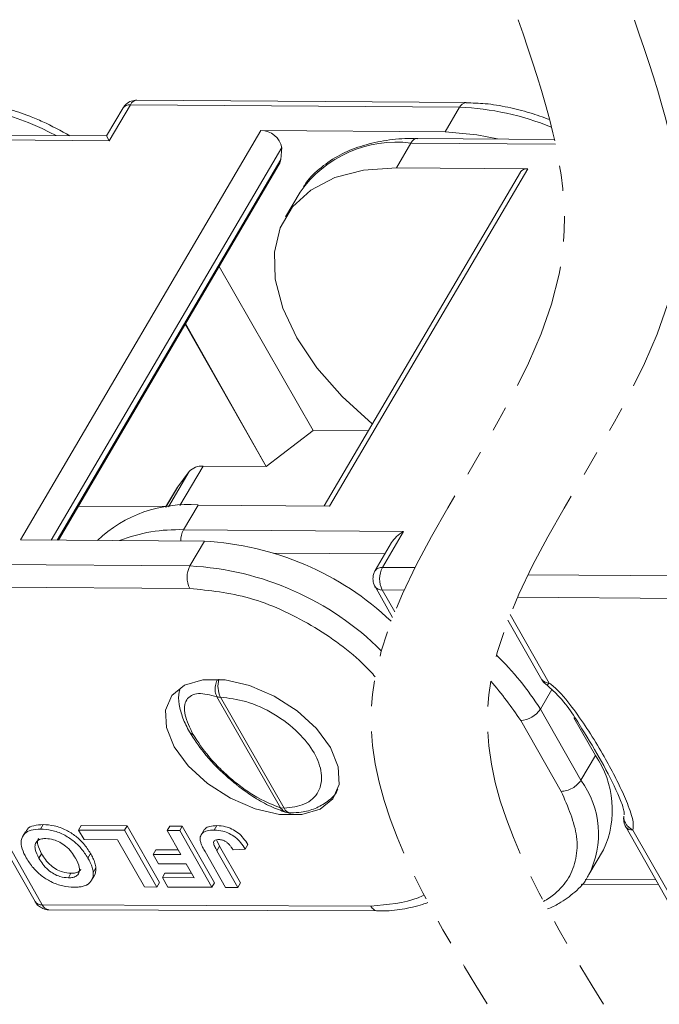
# Model space of a CAD drawing. Header units: millimetres. Extents: x 3188 to 3546, y -304 to -51.
# Tile 22 of 27: x 3433 to 3449, y -113 to -88. Entities that reach past the tile are written whole.
import ezdxf

# ---------------------------------------------------------------- set-up
doc = ezdxf.new("R2010")
doc.units = ezdxf.units.MM
doc.linetypes.add('PHANTOM2', pattern=[31.75, 15.875, -3.175, 3.175, -3.175, 3.175, -3.175])

msp = doc.modelspace()

# ---------------------------------------------------------------- linework, layer by layer
at = {"color": 7, "linetype": 'Continuous', "lineweight": 15}
for p, q in [((3444.011, -90.497), (3435.768, -90.434)), ((3435.42, -90.631), (3435.007, -91.333)), ((3435.074, -91.451), (3435.604, -90.55)), ((3435.604, -90.55), (3443.847, -90.613)), ((3443.847, -90.613), (3443.483, -91.233)), ((3438.872, -91.197), (3432.849, -101.446)), ((3438.872, -91.197), (3443.483, -91.233)), ((3429.564, -91.409), (3435.074, -91.451)), ((3435.007, -91.333), (3429.728, -91.293)), ((3435.074, -91.451), (3435.007, -91.333)), ((3446.223, -91.419), (3442.791, -91.393)), ((3442.791, -91.393), (3442.797, -91.393)), ((3433.621, -101.452), (3439.397, -91.625)), ((3439.397, -91.625), (3439.369, -91.923)), ((3442.263, -92.128), (3442.627, -91.509)), ((3442.627, -91.509), (3446.248, -91.537)), ((3439.369, -91.923), (3433.767, -101.453)), ((3433.8, -101.453), (3439.332, -92.041)), ((3440.589, -100.6), (3445.554, -92.154)), ((3445.554, -92.154), (3442.263, -92.128)), ((3445.37, -92.235), (3440.454, -100.599)), ((3439.853, -92.738), (3439.489, -93.358)), ((3440.184, -98.713), (3437.829, -94.598)), ((3439.005, -99.611), (3436.976, -96.049)), ((3439.007, -99.607), (3436.986, -96.032)), ((3440.184, -98.713), (3439.007, -99.607)), ((3441.558, -98.721), (3440.184, -98.713)), ((3436.844, -100.591), (3437.425, -99.602)), ((3437.425, -99.602), (3439.005, -99.611)), ((3439.005, -99.611), (3439.007, -99.607)), ((3437.077, -99.739), (3436.557, -100.622)), ((3436.789, -100.118), (3437.077, -99.739)), ((3436.781, -100.131), (3436.486, -100.633)), ((3436.487, -100.632), (3436.789, -100.118)), ((3436.789, -100.118), (3436.781, -100.131)), ((3434.297, -100.607), (3436.496, -100.615)), ((3436.934, -101.195), (3437.298, -100.575)), ((3437.298, -100.575), (3440.589, -100.6)), ((3442.445, -101.237), (3436.934, -101.195)), ((3441.915, -102.138), (3442.445, -101.237)), ((3437.459, -101.481), (3432.849, -101.446)), ((3437.459, -101.481), (3437.095, -102.101)), ((3442.144, -101.517), (3441.731, -102.219)), ((3439.191, -101.778), (3441.978, -101.799)), ((3437.095, -102.101), (3428.852, -102.038)), ((3442.731, -102.144), (3441.915, -102.138)), ((3453.11, -102.378), (3445.559, -102.32)), ((3437.091, -102.666), (3428.848, -102.603)), ((3441.729, -102.62), (3442.168, -103.391)), ((3441.911, -102.703), (3442.223, -103.252)), ((3442.459, -102.708), (3441.911, -102.703)), ((3453.106, -102.944), (3445.294, -102.884)), ((3445.112, -103.318), (3446.089, -105.034)), ((3445.057, -103.458), (3445.907, -104.95)), ((3445.869, -105.689), (3446.157, -105.199)), ((3437.77, -105.375), (3439.363, -108.158)), ((3437.858, -105.387), (3439.45, -108.17)), ((3446.883, -107.468), (3445.869, -105.689)), ((3446.39, -107.747), (3445.377, -105.969)), ((3447.247, -106.849), (3446.709, -105.904)), ((3447.247, -106.849), (3446.883, -107.468)), ((3439.45, -108.17), (3439.363, -108.158)), ((3431.99, -108.355), (3433.216, -110.508)), ((3432.172, -108.438), (3433.398, -110.591)), ((3447.96, -108.375), (3447.952, -108.431)), ((3433.354, -108.691), (3433.42, -108.579)), ((3434.308, -108.715), (3434.374, -108.602)), ((3434.308, -108.715), (3435.458, -108.722)), ((3434.443, -108.952), (3434.308, -108.715)), ((3434.374, -108.602), (3435.524, -108.609)), ((3435.524, -108.609), (3435.458, -108.722)), ((3435.458, -108.722), (3436.267, -110.142)), ((3435.524, -108.609), (3436.333, -110.03)), ((3436.524, -108.728), (3436.59, -108.615)), ((3436.524, -108.728), (3436.838, -108.729)), ((3436.867, -109.329), (3436.524, -108.728)), ((3436.59, -108.615), (3436.904, -108.617)), ((3436.904, -108.617), (3436.838, -108.729)), ((3436.838, -108.729), (3437.647, -110.15)), ((3436.904, -108.617), (3437.713, -110.037)), ((3437.462, -108.695), (3437.396, -108.808)), ((3437.77, -108.604), (3437.704, -108.716)), ((3448.005, -108.632), (3449.231, -110.785)), ((3448.187, -108.715), (3449.413, -110.868)), ((3432.975, -108.756), (3432.909, -108.869)), ((3435.279, -108.957), (3434.443, -108.952)), ((3435.953, -110.14), (3435.279, -108.957)), ((3437.772, -108.977), (3437.838, -109.122)), ((3436.243, -109.212), (3436.177, -109.325)), ((3436.243, -109.212), (3436.802, -109.215)), ((3437.772, -109.234), (3437.838, -109.122)), ((3437.772, -109.234), (3438.295, -110.154)), ((3437.838, -109.122), (3438.362, -110.041)), ((3438.174, -109.209), (3438.477, -109.193)), ((3438.544, -109.08), (3438.477, -109.193)), ((3447.086, -109.83), (3447.45, -109.21)), ((3433.314, -109.422), (3433.38, -109.31)), ((3434.606, -109.303), (3434.54, -109.416)), ((3436.311, -109.561), (3436.177, -109.325)), ((3436.177, -109.325), (3436.867, -109.329)), ((3437.982, -110.152), (3437.472, -109.256)), ((3434.739, -109.664), (3434.673, -109.777)), ((3437.002, -109.565), (3436.311, -109.561)), ((3437.199, -109.911), (3437.002, -109.565)), ((3434.05, -109.912), (3434.116, -109.799)), ((3434.632, -109.973), (3434.699, -109.86)), ((3436.47, -109.794), (3436.404, -109.907)), ((3436.539, -110.144), (3436.404, -109.907)), ((3436.404, -109.907), (3437.199, -109.911)), ((3436.47, -109.794), (3437.134, -109.798)), ((3448.763, -109.963), (3446.992, -109.956)), ((3436.267, -110.142), (3435.953, -110.14)), ((3436.333, -110.03), (3436.267, -110.142)), ((3437.647, -110.15), (3436.539, -110.144)), ((3437.713, -110.037), (3437.647, -110.15)), ((3438.295, -110.154), (3437.982, -110.152)), ((3438.362, -110.041), (3438.295, -110.154)), ((3446.893, -110.074), (3448.83, -110.081)), ((3441.624, -110.622), (3433.398, -110.591)), ((3433.562, -110.71), (3441.789, -110.74))]:
    msp.add_line(p, q, dxfattribs=at)
at = {"color": 7, "linetype": 'Continuous', "lineweight": 15, "flags": 128}
for points in [[(3443.483, -91.233), (3444.279, -91.302), (3444.792, -91.408)], [(3442.627, -91.509), (3442.662, -91.459), (3442.703, -91.423), (3442.746, -91.4), (3442.791, -91.393), (3442.791, -91.393)], [(3442.263, -92.128), (3441.443, -92.187), (3440.722, -92.375), (3440.121, -92.686), (3439.661, -93.11), (3439.353, -93.636), (3439.209, -94.246), (3439.232, -94.922), (3439.421, -95.644), (3439.771, -96.389), (3440.271, -97.136), (3440.906, -97.86), (3441.656, -98.54), (3441.661, -98.545)], [(3440.614, -106.651), (3440.808, -107.131), (3440.828, -107.571), (3440.673, -107.936), (3440.353, -108.195), (3439.897, -108.329), (3439.34, -108.326), (3438.727, -108.186), (3438.109, -107.921), (3437.535, -107.552), (3437.052, -107.11), (3436.7, -106.629), (3436.505, -106.149), (3436.485, -105.709), (3436.641, -105.345), (3436.96, -105.085), (3437.417, -104.951), (3437.974, -104.954), (3438.586, -105.094), (3439.205, -105.359), (3439.778, -105.728), (3440.261, -106.171), (3440.614, -106.651)]]:
    msp.add_lwpolyline(points, dxfattribs=at)
at = {"color": 7, "linetype": 'Continuous', "lineweight": 15}
for centre, radius, start, end in [((3435.786, -90.634), 0.201, 95.2506, 155.1753), ((3444.026, -90.693), 0.196, 93.7227, 155.9302), ((3430.528, -97.257), 6.748, 61.5411, 87.825), ((3435.582, -90.75), 0.201, 83.9322, 143.8729), ((3443.591, -97.357), 6.748, 67.7115, 87.825), ((3438.879, -91.725), 0.527, 10.8877, 90.7184), ((3442.268, -94.442), 2.955, 83.0195, 144.7856), ((3439.091, -91.9), 0.279, 329.7209, 355.3059), ((3445.532, -92.353), 0.201, 83.869, 143.9361), ((3437.389, -100.021), 0.421, 85.024, 137.8682), ((3437.034, -103.85), 3.286, 85.3906, 133.3475), ((3436.793, -105.24), 4.048, 87.9921, 111.1629), ((3437.442, -101.47), 0.577, 151.5124, 180.7008), ((3437.066, -108.856), 7.385, 46.6846, 86.9522), ((3437.639, -102.388), 0.615, 152.1632, 206.9523), ((3436.715, -109.424), 7.333, 45.1509, 87.028), ((3441.894, -102.338), 0.201, 83.9299, 143.8991), ((3442.459, -102.425), 0.615, 152.1632, 206.9523), ((3441.892, -102.504), 0.201, 215.4026, 275.3183), ((3439.667, -109.601), 7.333, 32.2388, 45.901), ((3438.428, -105.117), 0.631, 163.7773, 205.403), ((3446.071, -104.834), 0.2, 215.3787, 275.3204), ((3437.855, -105.091), 0.296, 253.2112, 270.4622), ((3445.352, -105.353), 0.616, 272.3021, 326.9647), ((3437.215, -106.176), 0.156, 211.1851, 255.2599), ((3445.287, -108.207), 2.384, 335.1079, 34.722), ((3445.055, -108.814), 2.27, 333.1258, 36.3634), ((3439.635, -108.086), 0.203, 204.5564, 266.1641), ((3448.168, -108.516), 0.201, 215.4026, 275.3183), ((3433.38, -110.392), 0.2, 215.3787, 275.3204), ((3433.577, -110.517), 0.193, 202.5877, 265.7413)]:
    msp.add_arc(centre, radius, start, end, dxfattribs=at)
msp.add_ellipse((3442.606, -101.521), major_axis=(0.492, 0.279), ratio=0.577382, start_param=1.570796, end_param=2.356113, dxfattribs=at)
at = {"color": 3, "linetype": 'PHANTOM2', "lineweight": 9, "ltscale": 0.2}
for points in [[(3445.314, -88.42), (3446.447, -94.045), (3441.638, -105.68), (3444.535, -113.07)], [(3448.225, -88.43), (3449.357, -94.055), (3444.549, -105.69), (3447.446, -113.08)]]:
    msp.add_spline(points, degree=3, dxfattribs=at)
at = {"color": 7, "linetype": 'Continuous', "lineweight": 15}
for points, knots in [([(3434.089, -91.326), (3433.864, -91.203), (3433.534, -91.023), (3433.012, -90.808), (3432.538, -90.643), (3431.982, -90.503), (3431.445, -90.413), (3431.107, -90.405), (3430.95, -90.402)], [0, 0, 0, 0, 0.218433, 0.320538, 0.488437, 0.660098, 0.841754, 1, 1, 1, 1]), ([(3435.768, -90.435), (3435.72, -90.44), (3435.624, -90.448), (3435.499, -90.522), (3435.446, -90.596), (3435.421, -90.632)], [0, 0, 0, 0, 0.34524, 0.687086, 1, 1, 1, 1]), ([(3446.102, -90.923), (3445.937, -90.86), (3445.587, -90.74), (3445.045, -90.603), (3444.508, -90.514), (3444.17, -90.506), (3444.013, -90.502)], [0.3340551, 0.3340551, 0.3340551, 0.3340551, 0.4884367, 0.6600982, 0.8417544, 1, 1, 1, 1]), ([(3442.796, -91.402), (3442.689, -91.399), (3442.365, -91.392), (3441.86, -91.458), (3441.289, -91.602), (3440.767, -91.832), (3440.321, -92.157), (3440.038, -92.423), (3439.947, -92.598), (3439.941, -92.609)], [0, 0, 0, 0, 0.084761, 0.2584768, 0.4346442, 0.6136153, 0.7966798, 0.9868078, 1, 1, 1, 1]), ([(3441.732, -102.22), (3441.731, -102.221), (3441.708, -102.249), (3441.686, -102.318), (3441.68, -102.386), (3441.676, -102.42)], [0, 0, 0, 0, 0.030462, 0.507524, 1, 1, 1, 1]), ([(3441.676, -102.42), (3441.681, -102.472), (3441.687, -102.543), (3441.721, -102.604), (3441.73, -102.619)], [0, 0, 0, 0, 0.742746, 1, 1, 1, 1]), ([(3441.733, -104.876), (3441.652, -104.783), (3441.212, -104.309), (3440.16, -103.539), (3438.572, -102.814), (3437.584, -102.716), (3437.091, -102.666)], [0.1902713, 0.1902713, 0.1902713, 0.1902713, 0.25, 0.5, 0.75, 1, 1, 1, 1]), ([(3437.77, -105.375), (3437.754, -105.335), (3437.729, -105.275), (3437.724, -105.175), (3437.735, -105.078), (3437.756, -105), (3437.78, -104.957), (3437.782, -104.953)], [0, 0, 0, 0, 0.324999, 0.497302, 0.676761, 0.969433, 1, 1, 1, 1]), ([(3445.908, -104.949), (3445.911, -104.955), (3445.931, -104.995), (3445.971, -105.044), (3446.018, -105.07), (3446.03, -105.077)], [0, 0, 0, 0, 0.096562, 0.759222, 1, 1, 1, 1]), ([(3446.089, -105.034), (3446.071, -105.052), (3446.042, -105.081), (3446.032, -105.082), (3446.029, -105.082)], [0, 0, 0, 0, 0.629945, 1, 1, 1, 1]), ([(3446.089, -105.034), (3446.129, -105.064), (3446.217, -105.13), (3446.462, -105.371), (3446.768, -105.77), (3447.135, -106.316), (3447.454, -106.85), (3447.728, -107.353), (3447.958, -107.826), (3448.113, -108.209), (3448.205, -108.517), (3448.193, -108.65), (3448.187, -108.715)], [0, 0, 0, 0, 0.028797, 0.062785, 0.204515, 0.34939, 0.500003, 0.62989, 0.750047, 0.877684, 0.939695, 1, 1, 1, 1]), ([(3436.845, -105.206), (3436.838, -105.223), (3436.8, -105.325), (3436.819, -105.565), (3436.9, -105.903), (3437.022, -106.14), (3437.082, -106.256)], [0, 0, 0, 0, 0.063479, 0.384975, 0.697513, 1, 1, 1, 1]), ([(3437.176, -106.326), (3437.093, -106.154), (3436.964, -105.887), (3436.95, -105.613), (3437.003, -105.447), (3437.123, -105.338), (3437.35, -105.271), (3437.605, -105.334), (3437.77, -105.375)], [0, 0, 0, 0, 0.233967, 0.362712, 0.492722, 0.623787, 0.756068, 1, 1, 1, 1]), ([(3446.028, -105.082), (3446.106, -105.15), (3446.493, -105.492), (3446.901, -106.165), (3447.417, -107.004), (3447.749, -107.659), (3447.921, -108.075), (3447.964, -108.239), (3447.971, -108.306), (3447.966, -108.328), (3447.965, -108.337)], [0, 0, 0, 0, 0.066152, 0.329032, 0.573515, 0.819732, 0.925285, 0.969239, 0.986768, 1, 1, 1, 1]), ([(3437.858, -105.387), (3438.068, -105.412), (3438.504, -105.463), (3439.214, -105.79), (3439.822, -106.255), (3440.239, -106.785), (3440.429, -107.314), (3440.351, -107.776), (3440.013, -108.099), (3439.633, -108.147), (3439.45, -108.17)], [0, 0, 0, 0, 0.120249, 0.25, 0.379751, 0.5, 0.620249, 0.75, 0.879751, 1, 1, 1, 1]), ([(3437.082, -106.256), (3437.194, -106.429), (3437.435, -106.801), (3437.88, -107.267), (3438.182, -107.511), (3438.277, -107.588)], [0, 0, 0, 0, 0.371627, 0.801551, 1, 1, 1, 1]), ([(3439.363, -108.158), (3439.182, -108.089), (3438.903, -107.984), (3438.481, -107.712), (3438.156, -107.462), (3437.847, -107.181), (3437.485, -106.797), (3437.297, -106.511), (3437.176, -106.326)], [0, 0, 0, 0, 0.243932, 0.37608, 0.507278, 0.637157, 0.766033, 1, 1, 1, 1]), ([(3438.277, -107.588), (3438.296, -107.605), (3438.439, -107.725), (3438.723, -107.913), (3439.124, -108.141), (3439.375, -108.228), (3439.504, -108.273)], [0, 0, 0, 0, 0.048066, 0.344785, 0.662, 1, 1, 1, 1]), ([(3439.622, -108.282), (3439.71, -108.28), (3439.925, -108.273), (3440.24, -108.185), (3440.546, -108.006), (3440.746, -107.83), (3440.794, -107.703), (3440.799, -107.691)], [0, 0, 0, 0, 0.174916, 0.430094, 0.693159, 0.969476, 1, 1, 1, 1]), ([(3445.946, -110.503), (3446.05, -110.447), (3446.297, -110.276), (3446.599, -109.931), (3446.779, -109.442), (3446.819, -108.73), (3446.559, -108.134), (3446.39, -107.747)], [0.286646, 0.286646, 0.286646, 0.286646, 0.3684536, 0.5, 0.6315464, 0.7603985, 1, 1, 1, 1]), ([(3439.501, -108.271), (3439.5, -108.271), (3439.479, -108.268), (3439.426, -108.238), (3439.388, -108.19), (3439.363, -108.158)], [0, 0, 0, 0, 0.019216, 0.359605, 1, 1, 1, 1]), ([(3439.506, -108.268), (3439.539, -108.28), (3439.579, -108.295), (3439.618, -108.287), (3439.624, -108.286)], [0, 0, 0, 0, 0.854208, 1, 1, 1, 1]), ([(3447.952, -108.431), (3447.957, -108.484), (3447.963, -108.554), (3447.997, -108.615), (3448.006, -108.631)], [0, 0, 0, 0, 0.742746, 1, 1, 1, 1]), ([(3447.96, -108.37), (3447.959, -108.391), (3447.959, -108.438), (3447.979, -108.505), (3448.014, -108.572), (3448.076, -108.648), (3448.144, -108.689), (3448.187, -108.715)], [0, 0, 0, 0, 0.165241, 0.350081, 0.505958, 0.68874, 1, 1, 1, 1]), ([(3432.996, -109.414), (3432.957, -109.337), (3432.879, -109.184), (3432.854, -108.965), (3432.938, -108.8), (3433.114, -108.704), (3433.271, -108.696), (3433.354, -108.691)], [0, 0, 0, 0, 0.204593, 0.411054, 0.622248, 0.800999, 1, 1, 1, 1]), ([(3432.989, -108.764), (3432.999, -108.739), (3433.031, -108.662), (3433.184, -108.593), (3433.339, -108.584), (3433.42, -108.579)], [0, 0, 0, 0, 0.1932973, 0.5750269, 1, 1, 1, 1]), ([(3433.354, -108.691), (3433.445, -108.697), (3433.628, -108.708), (3433.92, -108.814), (3434.176, -108.976), (3434.392, -109.182), (3434.487, -109.332), (3434.54, -109.416)], [0, 0, 0, 0, 0.205433, 0.413226, 0.595657, 0.776233, 1, 1, 1, 1]), ([(3433.42, -108.579), (3433.511, -108.584), (3433.694, -108.595), (3433.987, -108.702), (3434.242, -108.864), (3434.458, -109.069), (3434.554, -109.22), (3434.606, -109.303)], [0, 0, 0, 0, 0.205433, 0.413226, 0.595657, 0.776233, 1, 1, 1, 1]), ([(3437.353, -108.987), (3437.351, -108.951), (3437.345, -108.873), (3437.405, -108.784), (3437.527, -108.723), (3437.64, -108.719), (3437.704, -108.716)], [0, 0, 0, 0, 0.206451, 0.456836, 0.694177, 1, 1, 1, 1]), ([(3437.467, -108.698), (3437.472, -108.691), (3437.493, -108.652), (3437.597, -108.613), (3437.708, -108.607), (3437.77, -108.604)], [0, 0, 0, 0, 0.095595, 0.490784, 1, 1, 1, 1]), ([(3437.704, -108.716), (3437.775, -108.721), (3437.895, -108.728), (3438.081, -108.797), (3438.24, -108.897), (3438.378, -109.035), (3438.443, -109.138), (3438.477, -109.193)], [0, 0, 0, 0, 0.242194, 0.410832, 0.580073, 0.776537, 1, 1, 1, 1]), ([(3437.77, -108.604), (3437.841, -108.608), (3437.961, -108.615), (3438.147, -108.684), (3438.306, -108.784), (3438.445, -108.922), (3438.509, -109.025), (3438.544, -109.08)], [0, 0, 0, 0, 0.242194, 0.410832, 0.580073, 0.776537, 1, 1, 1, 1]), ([(3433.314, -109.422), (3433.275, -109.345), (3433.212, -109.223), (3433.211, -109.071), (3433.271, -108.98), (3433.372, -108.933), (3433.454, -108.93), (3433.49, -108.928)], [0, 0, 0, 0, 0.319116, 0.506214, 0.694344, 0.868092, 1, 1, 1, 1]), ([(3433.38, -109.31), (3433.342, -109.233), (3433.282, -109.112), (3433.271, -108.978), (3433.303, -108.937), (3433.313, -108.924)], [0, 0, 0, 0, 0.544466, 0.863688, 1, 1, 1, 1]), ([(3433.49, -108.928), (3433.551, -108.933), (3433.663, -108.943), (3433.838, -109.017), (3433.998, -109.123), (3434.134, -109.266), (3434.199, -109.371), (3434.232, -109.423)], [0, 0, 0, 0, 0.213563, 0.386192, 0.558454, 0.780281, 1, 1, 1, 1]), ([(3437.472, -109.256), (3437.451, -109.218), (3437.415, -109.154), (3437.374, -109.064), (3437.36, -109.012), (3437.353, -108.987)], [0, 0, 0, 0, 0.416831, 0.706738, 1, 1, 1, 1]), ([(3437.772, -109.234), (3437.753, -109.199), (3437.715, -109.129), (3437.68, -109.041), (3437.694, -108.988), (3437.729, -108.962), (3437.775, -108.953), (3437.809, -108.953), (3437.818, -108.953)], [0, 0, 0, 0, 0.272262, 0.546684, 0.659253, 0.771268, 0.935125, 1, 1, 1, 1]), ([(3437.818, -108.953), (3437.847, -108.955), (3437.897, -108.959), (3437.973, -108.991), (3438.012, -109.018), (3438.031, -109.032)], [0, 0, 0, 0, 0.410571, 0.709085, 1, 1, 1, 1]), ([(3438.031, -109.032), (3438.054, -109.054), (3438.095, -109.093), (3438.139, -109.154), (3438.162, -109.191), (3438.174, -109.209)], [0, 0, 0, 0, 0.3923864, 0.6950086, 1, 1, 1, 1]), ([(3434.189, -110.148), (3434.098, -110.143), (3433.915, -110.132), (3433.621, -110.023), (3433.364, -109.86), (3433.147, -109.651), (3433.05, -109.498), (3432.996, -109.414)], [0, 0, 0, 0, 0.203919, 0.410143, 0.593167, 0.774496, 1, 1, 1, 1]), ([(3434.05, -109.912), (3433.981, -109.906), (3433.863, -109.896), (3433.684, -109.817), (3433.531, -109.71), (3433.405, -109.571), (3433.344, -109.471), (3433.314, -109.422)], [0, 0, 0, 0, 0.24016, 0.407539, 0.574764, 0.796346, 1, 1, 1, 1]), ([(3434.116, -109.799), (3434.047, -109.793), (3433.929, -109.784), (3433.751, -109.704), (3433.597, -109.597), (3433.472, -109.459), (3433.41, -109.358), (3433.38, -109.31)], [0, 0, 0, 0, 0.24016, 0.407539, 0.574764, 0.796346, 1, 1, 1, 1]), ([(3434.232, -109.423), (3434.271, -109.501), (3434.333, -109.621), (3434.334, -109.77), (3434.276, -109.858), (3434.175, -109.906), (3434.089, -109.91), (3434.05, -109.912)], [0, 0, 0, 0, 0.319472, 0.499874, 0.681163, 0.852974, 1, 1, 1, 1]), ([(3434.54, -109.416), (3434.561, -109.454), (3434.604, -109.534), (3434.654, -109.656), (3434.667, -109.736), (3434.673, -109.777)], [0, 0, 0, 0, 0.308297, 0.650122, 1, 1, 1, 1]), ([(3434.606, -109.303), (3434.627, -109.341), (3434.67, -109.421), (3434.72, -109.543), (3434.733, -109.623), (3434.739, -109.664)], [0, 0, 0, 0, 0.308297, 0.650122, 1, 1, 1, 1]), ([(3434.366, -109.691), (3434.356, -109.708), (3434.331, -109.756), (3434.24, -109.793), (3434.155, -109.797), (3434.116, -109.799)], [0, 0, 0, 0, 0.244354, 0.651547, 1, 1, 1, 1]), ([(3434.739, -109.664), (3434.738, -109.697), (3434.736, -109.764), (3434.723, -109.832), (3434.699, -109.857), (3434.697, -109.859)], [0, 0, 0, 0, 0.476931, 0.954574, 1, 1, 1, 1]), ([(3434.673, -109.777), (3434.673, -109.81), (3434.673, -109.878), (3434.632, -109.989), (3434.569, -110.06), (3434.508, -110.091), (3434.501, -110.095)], [0, 0, 0, 0, 0.2508959, 0.5021661, 0.9405117, 1, 1, 1, 1]), ([(3446.047, -110.691), (3446.146, -110.652), (3446.394, -110.533), (3446.743, -110.273), (3446.994, -110.022), (3447.066, -109.854), (3447.073, -109.838)], [0.4642254, 0.4642254, 0.4642254, 0.4642254, 0.5837067, 0.7773071, 0.9797976, 1, 1, 1, 1]), ([(3434.501, -110.095), (3434.467, -110.107), (3434.405, -110.131), (3434.298, -110.146), (3434.225, -110.148), (3434.189, -110.148)], [0, 0, 0, 0, 0.372031, 0.683777, 1, 1, 1, 1]), ([(3441.624, -110.622), (3442.046, -110.583), (3442.535, -110.539), (3442.909, -110.37), (3442.958, -110.346)], [0, 0, 0, 0, 0.2396015, 0.2771415, 0.2771415, 0.2771415, 0.2771415]), ([(3433.217, -110.507), (3433.22, -110.512), (3433.24, -110.553), (3433.303, -110.621), (3433.415, -110.686), (3433.51, -110.717), (3433.56, -110.709), (3433.562, -110.708)], [0, 0, 0, 0, 0.041472, 0.326073, 0.640615, 0.981348, 1, 1, 1, 1]), ([(3441.624, -110.622), (3441.648, -110.656), (3441.694, -110.722), (3441.755, -110.734), (3441.785, -110.739)], [0, 0, 0, 0, 0.506625, 1, 1, 1, 1]), ([(3441.785, -110.736), (3441.814, -110.737), (3442.035, -110.749), (3442.421, -110.704), (3442.807, -110.618), (3443.011, -110.547), (3443.055, -110.53)], [0, 0, 0, 0, 0.0274273, 0.209588, 0.3949614, 0.4481705, 0.4481705, 0.4481705, 0.4481705])]:
    msp.add_open_spline(points, degree=3, knots=knots, dxfattribs=at)
for points in [[(3445.377, -105.969), (3445.144, -105.635), (3444.91, -105.302), (3444.626, -104.986)], [(3446.39, -107.747), (3446.435, -107.743), (3446.526, -107.735), (3446.672, -107.671), (3446.803, -107.579), (3446.856, -107.505), (3446.883, -107.468)]]:
    msp.add_open_spline(points, degree=3, dxfattribs=at)

doc.saveas('drawing.dxf')
